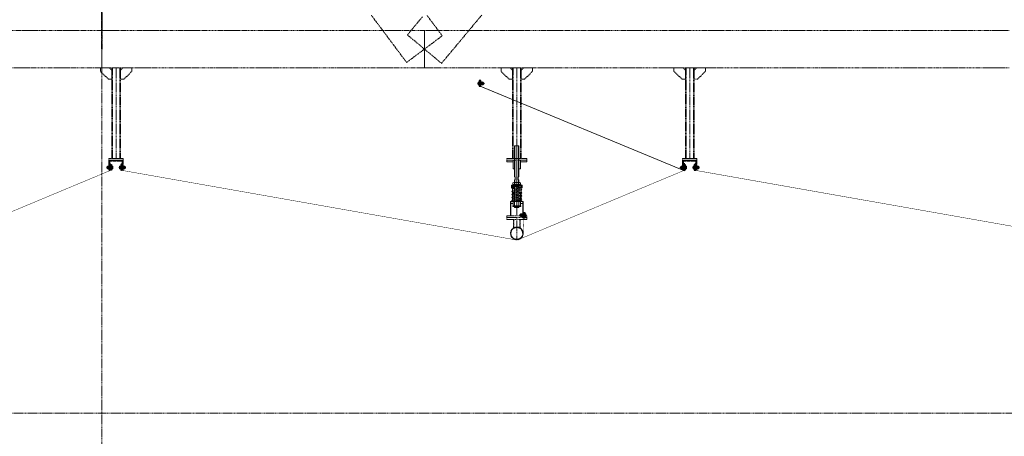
# Model space of a CAD drawing. Header units: millimetres. Extents: x -176817 to 571382, y -58489 to 156123.
# Tile 194 of 256: x 155838 to 162704, y -20394 to -17489. Entities that reach past the tile are written whole.
import ezdxf

# ---------------------------------------------------------------- set-up
doc = ezdxf.new("R2010")
doc.units = ezdxf.units.MM
doc.header["$LTSCALE"] = 0.2
for name, pattern in [('AM_ISO02W050', [7.5, 6, -1.5]), ('AM_ISO02W050x2', [3.75, 3, -0.75]), ('AM_ISO08W050', [18, 12, -1.5, 3, -1.5]), ('AM_ISO08W050x2', [9, 6, -0.75, 1.5, -0.75]), ('HIDDEN', [9.525, 6.35, -3.175])]:
    doc.linetypes.add(name, pattern=pattern)
doc.layers.get('0').update_dxf_attribs({"lineweight": 13})
for name, color, linetype, lineweight in [('-A Siatka', 30, 'Continuous', 35), ('-AAA Podkład', 252, 'Continuous', 13), ('-AAA Widok', 2, 'Continuous', 30), ('-AAA Wymiar', 1, 'Continuous', 18), ('AM_0N', 7, 'Continuous', 13), ('AM_3N', 6, 'AM_ISO02W050', 13), ('AM_4N', 3, 'Continuous', 13), ('AM_7N', 4, 'AM_ISO08W050', 13), ('AM_8', 1, 'Continuous', 13)]:
    doc.layers.add(name, color=color, linetype=linetype, lineweight=lineweight)

# ---------------------------------------------------------------- blocks, each defined once
blk = doc.blocks.new('*U1058')
at = {"layer": 'AM_0N'}
for p, q in [((5.7, -1), (-5.6, -1)), ((-5.6, -1), (-5.6, -1.6)), ((5.7, -1.6), (-5.6, -1.6)), ((-5.6, -1.6), (-2.4, -4.9)), ((-3, -6.3), (-2.4, -5.7)), ((3, -6.3), (-3, -6.3)), ((-3, -20.4), (-3, -6.3)), ((3, -20.4), (-3, -20.4)), ((-2.4, -21), (-3, -20.4)), ((2.4, -4.9), (-2.4, -4.9)), ((-2.4, -5.7), (-2.4, -4.9)), ((-2.4, -21), (2.4, -21)), ((5.7, -1.6), (2.4, -4.9)), ((2.4, -5.7), (2.4, -4.9)), ((3, -6.3), (2.4, -5.7)), ((2.4, -21), (3, -20.4)), ((3, -20.4), (3, -6.3)), ((5.7, -1.6), (5.7, -1))]:
    blk.add_line(p, q, dxfattribs=at)
at = {"layer": 'AM_3N', "linetype": 'AM_ISO02W050x2'}
for p, q in [((-3.4, -1), (0, -5.4)), ((-0.7, -4.4), (-0.7, -1)), ((0.7, -4.4), (-0.7, -4.4)), ((3.4, -1), (0, -5.4)), ((0.7, -4.4), (0.7, -1))]:
    blk.add_line(p, q, dxfattribs=at)
at = {"layer": 'AM_4N'}
for p, q in [((-2.4, -5.7), (-2.4, -6.3)), ((-2.4, -6.3), (-2.4, -21)), ((2.4, -5.7), (2.4, -6.3)), ((2.4, -6.3), (2.4, -21))]:
    blk.add_line(p, q, dxfattribs=at)
at = {"layer": 'AM_7N', "linetype": 'AM_ISO08W050x2'}
blk.add_line((0, 2), (0, -24), dxfattribs=at)
blk = doc.blocks.new('*U1059')
at = {"layer": 'AM_0N'}
for p, q in [((6, -12), (-6, -12)), ((-6, -12), (-6, -13.6)), ((-6, -13.6), (6, -13.6)), ((6, -13.6), (6, -12))]:
    blk.add_line(p, q, dxfattribs=at)
at = {"layer": 'AM_7N', "linetype": 'AM_ISO08W050x2'}
blk.add_line((0, -16.6), (0, -9), dxfattribs=at)
blk = doc.blocks.new('*U1060')
at = {"layer": 'AM_0N'}
for p, q in [((-5.8, -14.4), (-4.4, -13.6)), ((-5.8, -14.4), (-5.8, -18)), ((-5.8, -18), (-4.4, -18.8)), ((4.5, -13.6), (-4.4, -13.6)), ((4.5, -18.8), (-4.4, -18.8)), ((-2.9, -14.4), (-2.9, -18)), ((2.9, -14.4), (2.9, -18)), ((5.8, -14.4), (4.5, -13.6)), ((5.8, -18), (4.5, -18.8)), ((5.8, -14.4), (5.8, -18))]:
    blk.add_line(p, q, dxfattribs=at)
for centre, radius, start, end in [((-4.3, -16.5), 2.55, 55.56153, 115.56153), ((-4.3, -15.9), 2.55, 244.43847, 304.43847), ((0, -23.5), 9.54, 72.38303, 107.61697), ((0, -8.9), 9.54, 252.38303, 287.61697), ((4.3, -16.5), 2.55, 64.43847, 124.43847), ((4.3, -15.9), 2.55, 235.56153, 295.56153)]:
    blk.add_arc(centre, radius, start, end, dxfattribs=at)
at = {"layer": 'AM_7N', "linetype": 'AM_ISO08W050x2'}
blk.add_line((0, -10.6), (0, -21.8), dxfattribs=at)
blk = doc.blocks.new('okucie')
at = {"layer": 'AM_8'}
h = blk.add_hatch(dxfattribs=at)
h.set_pattern_fill('ANSI31', color=256, scale=0.5, style=0)
h.set_pattern_definition([(45, (-21727.3335, 85443.8012), (-1.122532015, 1.122532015), [])])
h.paths.add_polyline_path([(-3.5, -5), (-3.5, -3.8), (-6.3, -1), (-20, -1), (-20, -5)])
h.paths.add_polyline_path([(20, -5), (20, -1), (6.3, -1), (3.5, -3.8), (3.5, -5)])
h = blk.add_hatch(dxfattribs=at)
h.set_pattern_fill('ANSI31', color=256, scale=0.5, angle=90, style=0)
h.set_pattern_definition([(135, (-21776.6445, 85446.8), (-1.122532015, -1.122532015), [])])
h.paths.add_polyline_path([(-3.5, -8), (-20, -8), (-20, -12), (-3.5, -12)])
h.paths.add_polyline_path([(20, -8), (3.5, -8), (3.5, -12), (6, -12), (20, -12)])
at = {"layer": '-AAA Widok'}
for p, q in [((-3.5, -3.8, 0), (3.5, -3.8, 0)), ((-3.5, -12, 0), (-3.5, -8)), ((3.5, -12, 0), (3.5, -8))]:
    blk.add_line(p, q, dxfattribs=at)
for points in [[(-20, -5), (20, -5), (20, -1), (-20, -1)], [(-20, -12), (20, -12), (20, -8), (-20, -8)]]:
    blk.add_lwpolyline(points, close=True, dxfattribs=at)
at = {"layer": '-AAA Widok', "elevation": 0}
blk.add_lwpolyline([(-20, -5), (20, -5), (20, -1), (-20, -1)], close=True, dxfattribs=at)
for points in [[(-6.3, -1), (-3.5, -3.8), (-3.5, -5)], [(6.3, -1), (3.5, -3.8), (3.5, -5)]]:
    blk.add_lwpolyline(points, dxfattribs=at)
at = {"layer": '-AAA Wymiar'}
for p, q in [((-20, -8), (-20, -5)), ((20, -8), (20, -5))]:
    blk.add_line(p, q, dxfattribs=at)
at = {"layer": 'AM_0N'}
for name in ['*U1058', '*U1059', '*U1060']:
    blk.add_blockref(name, (0, 0), dxfattribs=at)
blk = doc.blocks.new('*U1065')
at = {"layer": 'AM_0N'}
for p, q in [((-33, 4.1), (-32.1, 5)), ((-33, 4.1), (-33, -4.1)), ((-2.5, 5), (-32.1, 5)), ((-32.1, 5), (-32.1, -5)), ((-2.5, 5), (-2.5, -5)), ((-2.5, 5), (-1.6, 4.6)), ((2, 4.6), (-1.6, 4.6)), ((2, 4.6), (2, 7.7)), ((2.6, 7.7), (2, 7.7)), ((2, -4.6), (2, 4.6)), ((7.6, 9.8), (2.6, 9.8)), ((2.6, 9.8), (2.6, 7.7)), ((2.6, 7.7), (2.6, -7.7)), ((7.6, 4.9), (2.6, 4.9)), ((7.6, 9.8), (8.4, 8.5)), ((8.4, -8.5), (8.4, 8.5)), ((-32.1, -5), (-33, -4.1)), ((-2.5, -5), (-32.1, -5)), ((-2.5, -5), (-1.6, -4.6)), ((2, -4.6), (-1.6, -4.6)), ((2, -7.7), (2, -4.6)), ((2.6, -7.7), (2, -7.7)), ((7.6, -4.9), (2.6, -4.9)), ((2.6, -7.7), (2.6, -9.8)), ((7.6, -9.8), (2.6, -9.8)), ((7.6, -9.8), (8.4, -8.5))]:
    blk.add_line(p, q, dxfattribs=at)
for centre, radius, start, end in [((4.1, 7.4), 4.34, 325.55313, 25.55313), ((-7.8, 0), 16.2, 342.38753, 17.61247), ((4.1, -7.4), 4.34, 334.44687, 34.44687)]:
    blk.add_arc(centre, radius, start, end, dxfattribs=at)
at = {"layer": 'AM_4N'}
for p, q in [((-2.5, 4.1), (-33, 4.1)), ((-2.5, 4.1), (-1.6, 4.6)), ((-2.5, -4.1), (-33, -4.1)), ((-2.5, -4.1), (-1.6, -4.6))]:
    blk.add_line(p, q, dxfattribs=at)
at = {"layer": 'AM_7N', "linetype": 'AM_ISO08W050x2'}
blk.add_line((11.4, 0), (-36, 0), dxfattribs=at)
blk = doc.blocks.new('*U1066')
at = {"layer": 'AM_0N'}
for p, q in [((-20, 10), (-20, -10)), ((-18, 10), (-20, 10)), ((-18, -10), (-18, 10)), ((-20, -10), (-18, -10))]:
    blk.add_line(p, q, dxfattribs=at)
at = {"layer": 'AM_7N', "linetype": 'AM_ISO08W050x2'}
blk.add_line((-15, 0), (-23, 0), dxfattribs=at)
blk = doc.blocks.new('*U1067')
at = {"layer": 'AM_0N'}
for p, q in [((-27.3, 9.2), (-28.4, 7.3)), ((-28.4, -7.3), (-28.4, 7.3)), ((-21.1, 9.2), (-27.3, 9.2)), ((-21.1, 4.6), (-27.3, 4.6)), ((-21.1, 9.2), (-20, 7.3)), ((-20, -7.3), (-20, 7.3)), ((-27.3, -9.2), (-28.4, -7.3)), ((-21.1, -4.6), (-27.3, -4.6)), ((-21.1, -9.2), (-27.3, -9.2)), ((-21.1, -9.2), (-20, -7.3))]:
    blk.add_line(p, q, dxfattribs=at)
for centre, radius, start, end in [((-23.9, 6.9), 4.08, 154.43847, 214.43847), ((-12.7, 0), 15.3, 162.38303, 197.61697), ((-24.5, 6.9), 4.08, 325.56153, 25.56153), ((-35.7, 0), 15.3, 342.38303, 17.61697), ((-23.9, -6.9), 4.08, 145.56153, 205.56153), ((-24.5, -6.9), 4.08, 334.43847, 34.43847)]:
    blk.add_arc(centre, radius, start, end, dxfattribs=at)
at = {"layer": 'AM_7N', "linetype": 'AM_ISO08W050x2'}
blk.add_line((-17, 0), (-31.4, 0), dxfattribs=at)
blk = doc.blocks.new('*U1068')
at = {"layer": 'AM_0N'}
for p, q in [((0, 10), (0, -10)), ((2, 10), (0, 10)), ((2, -10), (2, 10)), ((0, -10), (2, -10))]:
    blk.add_line(p, q, dxfattribs=at)
at = {"layer": 'AM_7N', "linetype": 'AM_ISO08W050x2'}
blk.add_line((5, 0), (-3, 0), dxfattribs=at)
blk = doc.blocks.new('Okucie+śruba')
at = {"layer": '-AAA Widok', "color": 42, "xscale": -1, "rotation": 90}
blk.add_blockref('okucie', (-12, 0), dxfattribs=at)
at = {"layer": 'AM_0N', "color": 42}
for name in ['*U1065', '*U1067', '*U1066', '*U1068']:
    blk.add_blockref(name, (0, 0), dxfattribs=at)
blk = doc.blocks.new('Profil rev.B')
at = {"layer": '-A Siatka', "linetype": 'HIDDEN', "const_width": 3, "elevation": 0}
for points in [[(12789.1, 1112.9), (12789.1, 1062.9), (15541, 577.3, 0.143564), (15555.3, 578.9), (16714.1, 1062.9), (16714.1, 1112.9)], [(16789.1, 1112.9), (16789.1, 1062.9), (19541, 577.3, 0.143564), (19555.3, 578.9), (20714.1, 1062.9), (20714.1, 1112.9)], [(20789.1, 1112.9), (20789.1, 1062.9), (23541, 577.3, 0.143564), (23555.3, 578.9), (24714.1, 1062.9), (24714.1, 1112.9)], [(19595.4, 769.3), (19595.4, 729.3), (19591.6, 622.9, -0.414214), (19545.7, 576.9)]]:
    blk.add_lwpolyline(points, format="xyb", dxfattribs=at)
at = {"layer": '-AAA Wymiar', "color": 3, "elevation": 0}
blk.add_lwpolyline([(19289.1, 1694.8), (19289.1, 1648.6), (20714.1, 1059.9), (20714.1, 1112.9)], dxfattribs=at)
at = {"color": 241, "linetype": 'HIDDEN', "const_width": 3, "elevation": 0}
blk.add_lwpolyline([(19289.1, 1694.8), (19289.1, 1648.6), (20714.1, 1059.9), (20714.1, 1102.9)], dxfattribs=at)
at = {"layer": '-AAA Wymiar', "xscale": -1}
for p in [(19283.6, 1668.6, 0), (16783.6, 1082.9, 0), (20783.6, 1082.9, 0)]:
    blk.add_blockref('Okucie+śruba', p, dxfattribs=at)
at = {"layer": '-AAA Wymiar'}
for p in [(16719.6, 1082.9, 0), (20719.6, 1082.9, 0), (19600.9, 749.3, 0)]:
    blk.add_blockref('Okucie+śruba', p, dxfattribs=at)
blk = doc.blocks.new('*U1083')
at = {"layer": 'AM_0N'}
for p, q in [((-28, 230.6), (28, 230.6)), ((-28, 226.6), (-28, 230.6)), ((28, 226.6), (-28, 226.6)), ((28, 230.6), (28, 226.6))]:
    blk.add_line(p, q, dxfattribs=at)
at = {"layer": 'AM_7N', "linetype": 'AM_ISO08W050x2'}
blk.add_line((0, 233.6), (0, 223.6), dxfattribs=at)
blk = doc.blocks.new('*U1084')
at = {"layer": 'AM_0N'}
for p, q in [((33.8, 222.6), (-33, 222.6)), ((29.3, 219.8), (-30.7, 209)), ((-2.7, 214.1), (-30.3, 215.9)), ((-29.7, 215.9), (30.3, 219.9)), ((-29.3, 201.1), (30.7, 211.9)), ((30, 219.9), (30.3, 219.9)), ((-30.7, 201.1), (7.4, 194.3)), ((29.3, 198.2), (-30.7, 187.4)), ((-30.7, 179.5), (7.4, 172.7)), ((29.3, 176.6), (-30.7, 165.8)), ((-30.7, 157.9), (7.4, 151.1)), ((29.3, 155), (-30.7, 144.2)), ((-29.3, 179.5), (30.7, 190.3)), ((-29.3, 157.9), (30.7, 168.7)), ((-29.3, 136.3), (30.7, 147.1)), ((30.7, 198.2), (-7.4, 205.1)), ((30.7, 176.6), (-7.4, 183.5)), ((30.7, 155), (-7.4, 161.9)), ((30.7, 133.4), (-7.4, 140.3)), ((-33.8, 112), (33, 112)), ((-30.7, 136.3), (7.4, 129.5)), ((29.3, 133.4), (-30.7, 122.6)), ((29.7, 118.7), (-30.3, 114.7)), ((-30, 114.7), (-30.3, 114.7)), ((-29.3, 114.7), (30.7, 125.5)), ((2.7, 120.5), (30.3, 118.7))]:
    blk.add_line(p, q, dxfattribs=at)
for centre, start, end in [((-30, 219.9), 138.01806, 273.82255), ((-30, 205.1), 100.20335, 280.20335), ((30, 215.9), 280.20335, 100.20335), ((30, 223.9), 273.82255, 340.52878), ((-30, 183.5), 100.20335, 280.20335), ((-30, 161.9), 100.20335, 280.20335), ((-30, 140.3), 100.20335, 280.20335), ((30, 194.3), 280.20335, 100.20335), ((30, 172.7), 280.20335, 100.20335), ((30, 151.1), 280.20335, 100.20335), ((-30, 118.7), 100.20335, 280.20335), ((-30, 110.7), 93.82255, 160.52878), ((30, 129.5), 280.20335, 100.20335), ((30, 114.7), 318.01806, 93.82255)]:
    blk.add_arc(centre, 4, start, end, dxfattribs=at)
at = {"layer": 'AM_7N', "linetype": 'AM_ISO08W050x2'}
for p, q in [((-30, 109), (-30, 225.6)), ((0, 109), (0, 225.6)), ((30, 109), (30, 225.6))]:
    blk.add_line(p, q, dxfattribs=at)
blk = doc.blocks.new('*U1085')
at = {"layer": 'AM_0N'}
for p, q in [((-28, 82), (28, 82)), ((-28, 78), (-28, 82)), ((28, 78), (-28, 78)), ((28, 82), (28, 78))]:
    blk.add_line(p, q, dxfattribs=at)
at = {"layer": 'AM_7N', "linetype": 'AM_ISO08W050x2'}
blk.add_line((0, 85), (0, 75), dxfattribs=at)
blk = doc.blocks.new('*U1086')
at = {"layer": 'AM_0N'}
for p, q in [((-26.6, 242.6), (-21.4, 245.6)), ((-26.6, 242.6), (-26.6, 233.6)), ((-26.6, 233.6), (-21.4, 230.6)), ((21.3, 245.6), (-21.4, 245.6)), ((21.3, 230.6), (-21.4, 230.6)), ((-13.3, 242.6), (-13.3, 233.6)), ((13.3, 242.6), (13.3, 233.6)), ((26.6, 242.6), (21.3, 245.6)), ((26.6, 233.6), (21.3, 230.6)), ((26.6, 242.6), (26.6, 233.6))]:
    blk.add_line(p, q, dxfattribs=at)
for centre, radius, start, end in [((-19.9, 232.9), 11.7, 55.56153, 115.56153), ((-19.9, 243.3), 11.7, 244.43847, 304.43847), ((0, 200.7), 43.9, 72.38303, 107.61697), ((0, 275.4), 43.9, 252.38303, 287.61697), ((19.9, 232.9), 11.7, 64.43847, 124.43847), ((19.9, 243.3), 11.7, 235.56153, 295.56153)]:
    blk.add_arc(centre, radius, start, end, dxfattribs=at)
at = {"layer": 'AM_7N', "linetype": 'AM_ISO08W050x2'}
blk.add_line((0, 248.6), (0, 227.6), dxfattribs=at)
blk = doc.blocks.new('A$C09B41FFC')
at = {"layer": '-AAA Podkład', "color": 7}
for p, q in [((-13, 500), (-13, 284.6)), ((0, 500), (0, 70)), ((13, 500), (13, 284.6)), ((-16, 222.6), (-16, 226.6)), ((-15, 222.6), (15, 222.6)), ((-15, 214.6), (15, 214.6)), ((-13, 264.6), (-13, 214.6)), ((13, 264.6), (13, 214.6)), ((16, 222.6), (16, 226.6)), ((-16.2, 172.6), (-15, 172.6)), ((-15.2, 171.6), (-15, 171.6)), ((15, 172.6), (16.2, 172.6)), ((15, 171.6), (15.2, 171.6)), ((-16.2, 82), (-15, 82)), ((-16.2, 82), (-15, 82)), ((-15.2, 83), (-15, 83)), ((16.2, 82, 0), (15, 82, 0)), ((21.2, 82), (20, 82))]:
    blk.add_line(p, q, dxfattribs=at)
for points in [[(15, 284.6), (15, 498), (13, 500), (-13, 500), (-15, 498), (-15, 284.6)], [(-15, 264.6), (-10.5, 264.6), (-10.5, 284.6), (-15, 284.6)], [(15, 264.6), (10.5, 264.6), (10.5, 284.6), (15, 284.6)], [(-15, 226.6), (-38.1, 226.6), (-38.1, 222.6), (-15, 222.6)], [(-15, 222.6), (-38.1, 222.6), (-38.1, 207.6), (-15, 207.6)], [(-15, 264.6), (-15, 72), (-13, 70), (13, 70), (15, 72), (15, 264.6)], [(15, 226.6), (38.1, 226.6), (38.1, 222.6), (15, 222.6)], [(15, 222.6), (38.1, 222.6), (38.1, 207.6), (15, 207.6)], [(-25, 112), (-41.2, 112), (-41.2, 98), (-25, 98)], [(25, 98), (41.3, 98), (41.3, 112), (25, 112)]]:
    blk.add_lwpolyline(points, dxfattribs=at)
at = {"layer": '-AAA Podkład', "color": 7, "elevation": 0}
for points in [[(-25, 400), (-70, 400), (-70, 388), (-25, 388)], [(25, 388), (70, 388), (70, 400), (25, 400)], [(-44.4, 12), (-44.4, 112), (-41.2, 112), (-41.2, 12)], [(44.5, 12), (44.5, 112), (41.3, 112), (41.3, 12)]]:
    blk.add_lwpolyline(points, dxfattribs=at)
for points in [[(-25, 340), (-25, 400), (-14.2, 400), (-13.2, 399), (-13.2, 341), (-14.2, 340)], [(25, 340), (25, 400), (14.2, 400), (13.2, 399), (13.2, 341), (14.2, 340)]]:
    blk.add_lwpolyline(points, close=True, dxfattribs=at)
at = {"layer": '-AAA Podkład', "color": 7}
for points in [[(-38.1, 207.6), (-35.2, 207.6), (-35.2, 222.6), (-38.1, 222.6)], [(38.1, 207.6), (35.2, 207.6), (35.2, 222.6), (38.1, 222.6)], [(-25, 172.6), (-25, 82), (-16.2, 82), (-15.2, 83), (-15.2, 171.6), (-16.2, 172.6)], [(25, 172.6), (25, 82), (16.2, 82), (15.2, 83), (15.2, 171.6), (16.2, 172.6)]]:
    blk.add_lwpolyline(points, close=True, dxfattribs=at)
blk.add_circle((-30, 118.7), 4, dxfattribs=at)
for points in [[(-25, 112), (-25, 113), (-26, 112)], [(25, 112), (25, 113), (26, 112)]]:
    blk.add_solid(points, dxfattribs=at)
for name in ['*U1084', '*U1083', '*U1086', '*U1085']:
    blk.add_blockref(name, (0, 0), dxfattribs=at)
blk = doc.blocks.new('Podkład rev.B')
at = {"layer": '-AAA Podkład', "linetype": 'HIDDEN', "ltscale": 5}
h = blk.add_hatch(dxfattribs=at)
h.set_pattern_fill('ANSI32', color=256)
h.set_pattern_definition([(45, (-33909.764, -40698.592), (-6.7351921, 6.7351921), []), (45, (-33905.274, -40698.592), (-6.7351921, 6.7351921), [])])
h.paths.add_polyline_path([(17400, -36152.5), (17450, -36152.5), (17450, -36154.4, -0.414214), (17444.9, -36159.5), (17407, -36159.5), (17407, -36217.4, -0.414214), (17401.9, -36222.5), (17400, -36222.5)])
h.paths.add_polyline_path([(17450, -36154.4), (17450, -36152.5), (17500, -36152.5), (17500, -36222.5), (17498.1, -36222.5, -0.414214), (17493, -36217.4), (17493, -36159.5), (17455.1, -36159.5, -0.414214)])
h = blk.add_hatch(dxfattribs=at)
h.set_pattern_fill('ANSI32', color=256)
h.set_pattern_definition([(45, (-29909.764, -40698.592), (-6.7351921, 6.7351921), []), (45, (-29905.274, -40698.592), (-6.7351921, 6.7351921), [])])
h.paths.add_polyline_path([(21400, -36152.5), (21450, -36152.5), (21450, -36154.4, -0.414214), (21444.9, -36159.5), (21407, -36159.5), (21407, -36217.4, -0.414214), (21401.9, -36222.5), (21400, -36222.5)])
h.paths.add_polyline_path([(21450, -36154.4), (21450, -36152.5), (21500, -36152.5), (21500, -36222.5), (21498.1, -36222.5, -0.414214), (21493, -36217.4), (21493, -36159.5), (21455.1, -36159.5, -0.414214)])
for p, q in [((17350, 2544.3, 0), (17350, -48454.9, 0)), ((17450, -35507.5, 0), (17450, -36140.5)), ((17450, -35507.5, 0), (17450, -36140.5)), ((20244, -35507.5, 0), (20244, -36140.5, 0)), ((20244, -35507.5, 0), (20244, -36140.5, 0)), ((21450, -35507.5, 0), (21450, -36140.5)), ((20244, -36540.5, 0), (20244, -36164.5, 0)), ((20219.9, -36625.2, 0), (20219.9, -36564.5, 0)), ((20223.9, -36622.9, 0), (20223.9, -36564.5, 0)), ((20244, -36706.9, 0), (20244, -36552.5, 0)), ((20264.2, -36622.9, 0), (20264.2, -36564.5, 0)), ((20268.2, -36625.2, 0), (20268.2, -36564.5, 0))]:
    blk.add_line(p, q, dxfattribs=at)
at = {"layer": '-AAA Podkład', "linetype": 'HIDDEN', "ltscale": 5, "elevation": 0}
for points in [[(36922.7, -30525.7), (-1301.7, -30525.7), (-1301.7, -37915.8), (36922.7, -37915.8)], [(17420, -35587.5), (17396, -35587.5), (17340, -35531.5), (17340, -35507.5), (17404, -35507.5), (17420, -35523.5)], [(17480, -36140.5), (17420, -36140.5), (17420, -35507.5), (17480, -35507.5)], [(17480, -35587.5), (17504, -35587.5), (17560, -35531.5), (17560, -35507.5), (17496, -35507.5), (17480, -35523.5)], [(20214, -35587.5), (20190, -35587.5), (20134, -35531.5), (20134, -35507.5), (20198, -35507.5), (20214, -35523.5)], [(20274, -36140.5), (20214, -36140.5), (20214, -35507.5), (20274, -35507.5)], [(20274, -35587.5), (20298, -35587.5), (20354, -35531.5), (20354, -35507.5), (20290, -35507.5), (20274, -35523.5)], [(20274, -35587.5), (20298, -35587.5), (20354, -35531.5), (20354, -35507.5), (20290, -35507.5), (20274, -35523.5)], [(21420, -35587.5), (21396, -35587.5), (21340, -35531.5), (21340, -35507.5), (21404, -35507.5), (21420, -35523.5)], [(21480, -36140.5), (21420, -36140.5), (21420, -35507.5), (21480, -35507.5)], [(21480, -35587.5), (21504, -35587.5), (21560, -35531.5), (21560, -35507.5), (21496, -35507.5), (21480, -35523.5)], [(17500, -36152.5), (17400, -36152.5), (17400, -36140.5), (17500, -36140.5)], [(20314, -36152.5), (20174, -36152.5), (20174, -36140.5), (20314, -36140.5)], [(21500, -36152.5), (21400, -36152.5), (21400, -36140.5), (21500, -36140.5)], [(20314, -36540.5), (20174, -36540.5), (20174, -36552.5), (20314, -36552.5)], [(20314, -36564.5), (20174, -36564.5), (20174, -36552.5), (20314, -36552.5)]]:
    blk.add_lwpolyline(points, close=True, dxfattribs=at)
at = {"layer": '-AAA Podkład', "linetype": 'HIDDEN', "ltscale": 5}
for points in [[(19476, -35470.4), (19538, -35423.9), (19600, -35377.5), (19662, -35331), (19724, -35284.5), (19688.9, -35237.6), (19653.7, -35190.7), (19618.6, -35143.7)], [(19229.9, -35141.9), (19265, -35188.9), (19300.2, -35235.8), (19335.3, -35282.7), (19370.5, -35329.6), (19405.6, -35376.5), (19440.8, -35423.5), (19476, -35470.4)], [(17347, -35095.9), (17347, -35189.8), (17347, -35283.6), (17347, -35377.5), (17353, -35377.5), (17353, -35283.6), (17353, -35189.8), (17353, -35095.9)], [(19586.4, -35151.7), (19551.3, -35193.9), (19516.1, -35236), (19480.9, -35278.2), (19540.5, -35327.8), (19600, -35377.5), (19659.5, -35427.1), (19719.1, -35476.7), (19754.2, -35434.5), (19789.4, -35392.4), (19824.5, -35350.2), (19859.7, -35308), (19894.8, -35265.8), (19930, -35223.7), (19965.1, -35181.5), (20000.3, -35139.3)], [(17350, -35507.5), (17350, -35442.5), (17350, -35377.5), (17350, -35312.5), (17350, -35247.5), (17279.7, -35247.5), (17209.4, -35247.5), (17139.1, -35247.5), (17068.8, -35247.5), (16998.4, -35247.5), (16928.1, -35247.5), (16857.8, -35247.5), (16787.5, -35247.5), (16717.2, -35247.5)], [(16717.2, -35507.5), (16787.5, -35507.5), (16857.8, -35507.5), (16928.1, -35507.5), (16998.4, -35507.5), (17068.8, -35507.5), (17139.1, -35507.5), (17209.4, -35507.5), (17279.7, -35507.5), (17350, -35507.5)], [(19600, -35507.5), (19600, -35442.5), (19600, -35377.5), (19600, -35312.5), (19600, -35247.5), (19529.7, -35247.5), (19459.4, -35247.5), (19389.1, -35247.5), (19318.8, -35247.5), (19248.4, -35247.5), (19178.1, -35247.5), (19107.8, -35247.5), (19037.5, -35247.5), (18967.2, -35247.5), (18896.9, -35247.5), (18826.6, -35247.5), (18756.3, -35247.5), (18685.9, -35247.5), (18615.6, -35247.5), (18545.3, -35247.5), (18475, -35247.5), (18404.7, -35247.5), (18334.4, -35247.5), (18264.1, -35247.5), (18193.8, -35247.5), (18123.4, -35247.5), (18053.1, -35247.5), (17982.8, -35247.5), (17912.5, -35247.5), (17842.2, -35247.5), (17771.9, -35247.5), (17701.6, -35247.5), (17631.3, -35247.5), (17560.9, -35247.5), (17490.6, -35247.5), (17420.3, -35247.5), (17350, -35247.5), (17350, -35312.5), (17350, -35377.5), (17350, -35442.5), (17350, -35507.5), (17420.3, -35507.5), (17490.6, -35507.5), (17560.9, -35507.5), (17631.3, -35507.5), (17701.6, -35507.5), (17771.9, -35507.5), (17842.2, -35507.5), (17912.5, -35507.5), (17982.8, -35507.5), (18053.1, -35507.5), (18123.4, -35507.5), (18193.8, -35507.5), (18264.1, -35507.5), (18334.4, -35507.5), (18404.7, -35507.5), (18475, -35507.5), (18545.3, -35507.5), (18615.6, -35507.5), (18685.9, -35507.5), (18756.3, -35507.5), (18826.6, -35507.5), (18896.9, -35507.5), (18967.2, -35507.5), (19037.5, -35507.5), (19107.8, -35507.5), (19178.1, -35507.5), (19248.4, -35507.5), (19318.8, -35507.5), (19389.1, -35507.5), (19459.4, -35507.5), (19529.7, -35507.5), (19600, -35507.5)], [(23678.1, -35247.5), (23607.8, -35247.5), (23537.5, -35247.5), (23467.2, -35247.5), (23396.9, -35247.5), (23326.6, -35247.5), (23256.3, -35247.5), (23185.9, -35247.5), (23115.6, -35247.5), (23045.3, -35247.5), (22975, -35247.5), (22904.7, -35247.5), (22834.4, -35247.5), (22764.1, -35247.5), (22693.8, -35247.5), (22623.4, -35247.5), (22553.1, -35247.5), (22482.8, -35247.5), (22412.5, -35247.5), (22342.2, -35247.5), (22271.9, -35247.5), (22201.6, -35247.5), (22131.3, -35247.5), (22060.9, -35247.5), (21990.6, -35247.5), (21920.3, -35247.5), (21850, -35247.5), (21779.7, -35247.5), (21709.4, -35247.5), (21639.1, -35247.5), (21568.8, -35247.5), (21498.4, -35247.5), (21428.1, -35247.5), (21357.8, -35247.5), (21287.5, -35247.5), (21217.2, -35247.5), (21146.9, -35247.5), (21076.6, -35247.5), (21006.3, -35247.5), (20935.9, -35247.5), (20865.6, -35247.5), (20795.3, -35247.5), (20725, -35247.5), (20654.7, -35247.5), (20584.4, -35247.5), (20514.1, -35247.5), (20443.8, -35247.5), (20373.4, -35247.5), (20303.1, -35247.5), (20232.8, -35247.5), (20162.5, -35247.5), (20092.2, -35247.5), (20021.9, -35247.5), (19951.6, -35247.5), (19881.3, -35247.5), (19810.9, -35247.5), (19740.6, -35247.5), (19670.3, -35247.5), (19600, -35247.5), (19600, -35312.5), (19600, -35377.5), (19600, -35442.5), (19600, -35507.5), (19670.3, -35507.5), (19740.6, -35507.5), (19810.9, -35507.5), (19881.3, -35507.5), (19951.6, -35507.5), (20021.9, -35507.5), (20092.2, -35507.5), (20162.5, -35507.5), (20232.8, -35507.5), (20303.1, -35507.5), (20373.4, -35507.5), (20443.8, -35507.5), (20514.1, -35507.5), (20584.4, -35507.5), (20654.7, -35507.5), (20725, -35507.5), (20795.3, -35507.5), (20865.6, -35507.5), (20935.9, -35507.5), (21006.3, -35507.5), (21076.6, -35507.5), (21146.9, -35507.5), (21217.2, -35507.5), (21287.5, -35507.5), (21357.8, -35507.5), (21428.1, -35507.5), (21498.4, -35507.5), (21568.8, -35507.5), (21639.1, -35507.5), (21709.4, -35507.5), (21779.7, -35507.5), (21850, -35507.5), (21920.3, -35507.5), (21990.6, -35507.5), (22060.9, -35507.5), (22131.3, -35507.5), (22201.6, -35507.5), (22271.9, -35507.5), (22342.2, -35507.5), (22412.5, -35507.5), (22482.8, -35507.5), (22553.1, -35507.5), (22623.4, -35507.5), (22693.8, -35507.5), (22764.1, -35507.5), (22834.4, -35507.5), (22904.7, -35507.5), (22975, -35507.5), (23045.3, -35507.5), (23115.6, -35507.5), (23185.9, -35507.5), (23256.3, -35507.5), (23326.6, -35507.5), (23396.9, -35507.5), (23467.2, -35507.5), (23537.5, -35507.5), (23607.8, -35507.5), (23678.1, -35507.5)]]:
    blk.add_lwpolyline(points, dxfattribs=at)
at = {"layer": '-AAA Podkład', "linetype": 'HIDDEN', "ltscale": 5, "elevation": 0}
for points in [[(17424, -36140.5), (17424, -35507.5)], [(17476, -35507.5), (17476, -36140.5)], [(20218, -36140.5), (20218, -35507.5)], [(20270, -35507.5), (20270, -36140.5)], [(21424, -36140.5), (21424, -35507.5)], [(21476, -35507.5), (21476, -36140.5)]]:
    blk.add_lwpolyline(points, dxfattribs=at)
for points in [[(17400, -36152.5), (17450, -36152.5), (17450, -36154.4, -0.414214), (17444.9, -36159.5), (17407, -36159.5), (17407, -36217.4, -0.414214), (17401.9, -36222.5), (17400, -36222.5)], [(17450, -36154.4), (17450, -36152.5), (17500, -36152.5), (17500, -36222.5), (17498.1, -36222.5, -0.414214), (17493, -36217.4), (17493, -36159.5), (17455.1, -36159.5, -0.414214)], [(21400, -36152.5), (21450, -36152.5), (21450, -36154.4, -0.414214), (21444.9, -36159.5), (21407, -36159.5), (21407, -36217.4, -0.414214), (21401.9, -36222.5), (21400, -36222.5)], [(21450, -36154.4), (21450, -36152.5), (21500, -36152.5), (21500, -36222.5), (21498.1, -36222.5, -0.414214), (21493, -36217.4), (21493, -36159.5), (21455.1, -36159.5, -0.414214)]]:
    blk.add_lwpolyline(points, format="xyb", close=True, dxfattribs=at)
at = {"layer": '-AAA Podkład', "linetype": 'HIDDEN', "ltscale": 5}
for radius in [44.5, 41.2]:
    blk.add_circle((20244, -36662.5, 0), radius, dxfattribs=at)
blk.add_blockref('A$C09B41FFC', (20244, -36552.5, 0), dxfattribs=at)

msp = doc.modelspace()

# ---------------------------------------------------------------- block references
at = {"layer": '-AAA Widok'}
msp.add_blockref('Profil rev.B', (139759.1948, -19601.9278, 0), dxfattribs=at)
at = {"layer": '-AAA Wymiar'}
msp.add_blockref('Podkład rev.B', (139060.9118, 17683.4632, 0), dxfattribs=at)

doc.saveas('drawing.dxf')
